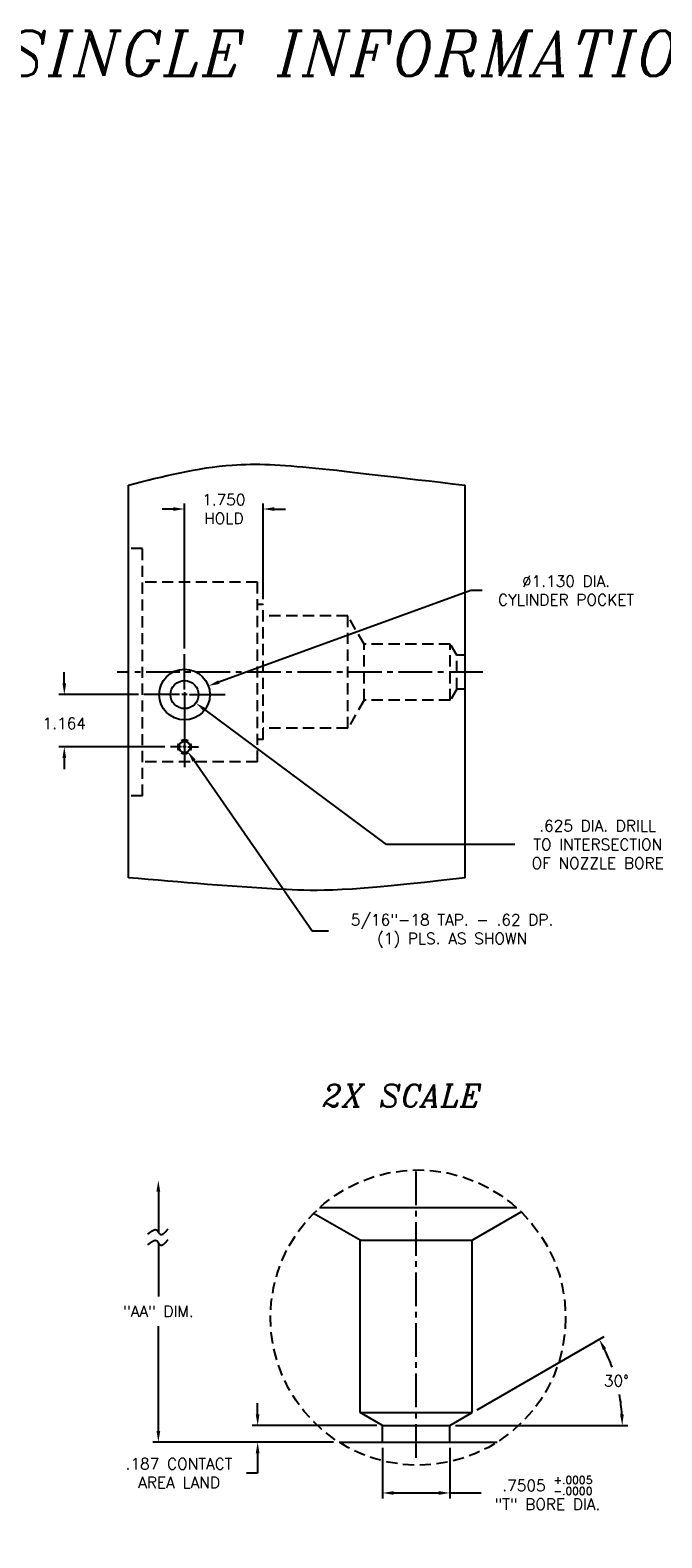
# Model space of a CAD drawing. Extents: x 51 to 167, y 63 to 98.
# Tile 3 of 4: x 110 to 124, y 64 to 98. Entities that reach past the tile are written whole.
import ezdxf
from ezdxf.enums import TextEntityAlignment as Align

# ---------------------------------------------------------------- set-up
doc = ezdxf.new("R2010")
doc.units = 0
doc.header["$MEASUREMENT"] = 0
doc.linetypes.add('CENTER2', pattern=[1.125, 0.75, -0.125, 0.125, -0.125])
doc.linetypes.add('HIDDEN', pattern=[0.375, 0.25, -0.125])
doc.layers.get('DEFPOINTS').update_dxf_attribs({"linetype": 'CONTINUOUS'})
for name, color, linetype in [('BORE_HIDDEN', 1, 'HIDDEN'), ('DIM_HIDDEN', 4, 'HIDDEN'), ('DIMENSIONS', 4, 'CONTINUOUS'), ('DSCV_BORE_CENTER', 22, 'CENTER2'), ('DSCV_BORE_SOLID', 1, 'CONTINUOUS'), ('NP_SHAPE_SOLID', 6, 'CONTINUOUS'), ('SCV200_BORE_CENTER', 22, 'CENTER2'), ('SCV200_BORE_SOLID', 1, 'CONTINUOUS')]:
    doc.layers.add(name, color=color, linetype=linetype)
doc.styles.add('ITALIC', font='italic.shx')
doc.styles.add('ROMANS', font='romans.shx')
doc.dimstyles.new('CATALOG', dxfattribs={"dimscale": 2, "dimtxt": 0.125, "dimasz": 0.125, "dimexe": 0.0625, "dimexo": 0.0625, "dimgap": 0.09, "dimtad": 0, "dimtih": 1, "dimtoh": 1, "dimdec": 3, "dimzin": 4, "dimdsep": 46, "dimtxsty": 'ROMANS', "dimcen": 0, "dimclrd": 256, "dimclre": 256, "dimclrt": 256, "dimadec": 0, "dimazin": 0, "dimtfac": 0.7, "dimtdec": 3, "dimtofl": 0, "dimtmove": 0, "dimatfit": 3, "dimfxl": 0, "dimtolj": 1, "dimtzin": 4, "dimlwd": -1, "dimlwe": -1, "dimarcsym": 0})
doc.dimstyles.new('CATALOG_2XSCALE', dxfattribs={"dimscale": 2, "dimtxt": 0.125, "dimasz": 0.125, "dimexe": 0.0625, "dimexo": 0.0625, "dimgap": 0.09, "dimtad": 0, "dimtih": 1, "dimtoh": 1, "dimdec": 3, "dimlfac": 0.5, "dimzin": 4, "dimdsep": 46, "dimtxsty": 'ROMANS', "dimcen": 0, "dimclrd": 256, "dimclre": 256, "dimclrt": 256, "dimadec": 0, "dimazin": 0, "dimtfac": 0.7, "dimtdec": 3, "dimtofl": 0, "dimtmove": 0, "dimatfit": 3, "dimfxl": 0, "dimtolj": 1, "dimtzin": 4, "dimlwd": -1, "dimlwe": -1, "dimarcsym": 0})

# ---------------------------------------------------------------- blocks, each defined once
blk = doc.blocks.new('*D20')
at = {"layer": 'DEFPOINTS', "color": 0}
for p in [(123.385, 67.622), (120.102, 67.243), (118.101, 66.955), (119.601, 66.955), (119.602, 66.955)]:
    blk.add_point(p, dxfattribs=at)
at = {"layer": 'DIMENSIONS'}
for p, q in [((120.21, 67.305), (123.037, 68.937)), ((119.727, 66.955), (123.568, 66.955))]:
    blk.add_line(p, q, dxfattribs=at)
for start, end in [(19.7682, 26.2681), (3.7301, 10.3344)]:
    blk.add_arc((119.602, 66.955), 3.841, start, end, dxfattribs=at)
for points in [[(123.01, 68.635), (123.083, 68.674), (122.928, 68.875)], [(123.476, 67.206), (123.393, 67.203), (123.443, 66.955)]]:
    blk.add_solid(points, dxfattribs=at)
at = {"layer": 'DIMENSIONS', "insert": (123.312, 67.949), "char_height": 0.25, "attachment_point": 5, "style": 'ROMANS'}
blk.add_mtext('\\A1;30° ', dxfattribs=at)
blk = doc.blocks.new('*D16')
at = {"layer": 'DEFPOINTS', "color": 0}
for p in [(118.101, 66.581), (119.602, 66.581), (119.602, 65.451)]:
    blk.add_point(p, dxfattribs=at)
at = {"layer": 'DIMENSIONS'}
for p, q in [((118.101, 66.456), (118.101, 65.326)), ((119.602, 66.456), (119.602, 65.326)), ((118.351, 65.451), (119.352, 65.451)), ((119.602, 65.451), (120.296, 65.451))]:
    blk.add_line(p, q, dxfattribs=at)
for points in [[(118.351, 65.492), (118.351, 65.409), (118.101, 65.451)], [(119.352, 65.492), (119.352, 65.409), (119.602, 65.451)]]:
    blk.add_solid(points, dxfattribs=at)
at = {"layer": 'DIMENSIONS', "insert": (121.774, 65.451), "char_height": 0.25, "attachment_point": 5, "style": 'ROMANS'}
blk.add_mtext('\\A1;\\A1;.7505 {\\H0.7x;\\S+.0005^ -.0000;\\P}"T" BORE DIA.', dxfattribs=at)
blk = doc.blocks.new('*D17')
at = {"layer": 'DEFPOINTS', "color": 0}
for p in [(115.319, 66.955), (118.101, 66.955), (117.133, 66.581)]:
    blk.add_point(p, dxfattribs=at)
at = {"layer": 'DIMENSIONS'}
for p, q in [((115.319, 67.205), (115.319, 67.455)), ((117.976, 66.955), (115.194, 66.955)), ((117.008, 66.581), (115.194, 66.581)), ((115.319, 66.331), (115.319, 65.893)), ((115.319, 65.893), (115.069, 65.893))]:
    blk.add_line(p, q, dxfattribs=at)
for points in [[(115.277, 67.205), (115.361, 67.205), (115.319, 66.955)], [(115.277, 66.331), (115.361, 66.331), (115.319, 66.581)]]:
    blk.add_solid(points, dxfattribs=at)
at = {"layer": 'DIMENSIONS', "insert": (113.568, 65.893), "char_height": 0.25, "attachment_point": 5, "style": 'ROMANS'}
blk.add_mtext('\\A1;.187 CONTACT\\PAREA LAND', dxfattribs=at)
blk = doc.blocks.new('*D27')
at = {"layer": 'DEFPOINTS', "color": 0}
for p in [(113.69, 82.069), (113.761, 81.966)]:
    blk.add_point(p, dxfattribs=at)
at = {"layer": 'DIMENSIONS'}
for p, q in [((116.53, 77.966), (113.903, 81.761)), ((116.899, 77.966), (116.53, 77.966))]:
    blk.add_line(p, q, dxfattribs=at)
blk.add_solid([(113.938, 81.784), (113.869, 81.737), (113.761, 81.966)], dxfattribs=at)
at = {"layer": 'DIMENSIONS', "insert": (119.65, 77.966), "char_height": 0.25, "attachment_point": 5, "style": 'ROMANS'}
blk.add_mtext('\\A1;5/16"-18 TAP. - .62 DP.\\P(1) PLS. AS SHOWN', dxfattribs=at)
blk = doc.blocks.new('*D28')
at = {"layer": 'DEFPOINTS', "color": 0}
for p in [(113.69, 83.233), (113.941, 83.047)]:
    blk.add_point(p, dxfattribs=at)
at = {"layer": 'DIMENSIONS'}
for p, q in [((118.191, 79.895), (114.142, 82.898)), ((121.048, 79.895), (118.191, 79.895))]:
    blk.add_line(p, q, dxfattribs=at)
blk.add_solid([(114.167, 82.931), (114.117, 82.865), (113.941, 83.047)], dxfattribs=at)
at = {"layer": 'DIMENSIONS', "insert": (122.895, 79.895), "char_height": 0.25, "attachment_point": 5, "style": 'ROMANS'}
blk.add_mtext('\\A1;.625 DIA. DRILL\\PTO INTERSECTION\\POF NOZZLE BORE', dxfattribs=at)
blk = doc.blocks.new('*D32')
at = {"layer": 'DEFPOINTS', "color": 0}
for p in [(113.69, 87.367), (115.44, 85.234), (113.69, 84.138)]:
    blk.add_point(p, dxfattribs=at)
at = {"layer": 'DIMENSIONS'}
for p, q in [((113.44, 87.367), (113.19, 87.367)), ((113.69, 84.263), (113.69, 87.492)), ((115.44, 85.359), (115.44, 87.492)), ((115.69, 87.367), (115.94, 87.367))]:
    blk.add_line(p, q, dxfattribs=at)
for points in [[(113.44, 87.408), (113.44, 87.325), (113.69, 87.367)], [(115.69, 87.408), (115.69, 87.325), (115.44, 87.367)]]:
    blk.add_solid(points, dxfattribs=at)
at = {"layer": 'DIMENSIONS', "insert": (114.565, 87.367), "char_height": 0.25, "attachment_point": 5, "style": 'ROMANS'}
blk.add_mtext('\\A1;1.750 \\PHOLD', dxfattribs=at)
blk = doc.blocks.new('*D33')
at = {"layer": 'DEFPOINTS', "color": 0}
for p in [(114.221, 83.426), (113.159, 83.04)]:
    blk.add_point(p, dxfattribs=at)
at = {"layer": 'DIMENSIONS'}
for p, q in [((120.068, 85.552), (114.456, 83.512)), ((120.318, 85.552), (120.068, 85.552))]:
    blk.add_line(p, q, dxfattribs=at)
blk.add_solid([(114.442, 83.551), (114.47, 83.472), (114.221, 83.426)], dxfattribs=at)
at = {"layer": 'DIMENSIONS', "insert": (122.189, 85.552), "char_height": 0.25, "attachment_point": 5, "style": 'ROMANS'}
blk.add_mtext('\\A1;∅1.130 DIA.\\PCYLINDER POCKET', dxfattribs=at)
blk = doc.blocks.new('*D34')
at = {"layer": 'DEFPOINTS', "color": 0}
for p in [(111.011, 83.233), (112.786, 83.233), (113.378, 82.069)]:
    blk.add_point(p, dxfattribs=at)
at = {"layer": 'DIMENSIONS'}
for p, q in [((111.011, 83.483), (111.011, 83.733)), ((112.661, 83.233), (110.886, 83.233)), ((113.253, 82.069), (110.886, 82.069)), ((111.011, 81.819), (111.011, 81.569))]:
    blk.add_line(p, q, dxfattribs=at)
for points in [[(110.97, 83.483), (111.053, 83.483), (111.011, 83.233)], [(110.97, 81.819), (111.053, 81.819), (111.011, 82.069)]]:
    blk.add_solid(points, dxfattribs=at)
at = {"layer": 'DIMENSIONS', "insert": (111.011, 82.592), "char_height": 0.25, "attachment_point": 5, "style": 'ROMANS'}
blk.add_mtext('\\A1;1.164 ', dxfattribs=at)

msp = doc.modelspace()

# ---------------------------------------------------------------- linework, layer by layer
at = {"layer": 'BORE_HIDDEN'}
for p, q in [((112.75207, 86.48707), (112.44007, 86.48707)), ((112.75207, 80.97907), (112.75207, 86.48707)), ((115.31507, 85.73595), (112.75207, 85.73595)), ((115.31507, 81.73595), (115.31507, 85.73595)), ((115.44007, 85.23645), (115.31507, 85.23645)), ((115.44007, 82.23545), (115.44007, 85.23645)), ((117.32923, 84.98595), (115.44007, 84.98595)), ((117.32923, 82.48595), (117.32923, 84.98595)), ((117.69007, 84.35807), (117.32923, 84.98307)), ((119.60888, 84.35807), (117.69007, 84.35807)), ((117.69007, 83.10807), (117.69007, 84.35807)), ((119.75307, 84.10832), (119.60888, 84.35807)), ((119.60888, 83.10807), (119.60888, 84.35807)), ((119.94007, 84.10832), (119.75307, 84.10832)), ((119.75307, 83.35782), (119.75307, 84.10832)), ((119.75307, 83.35782), (119.60888, 83.10807)), ((119.94007, 83.35782), (119.75307, 83.35782)), ((117.69007, 83.10807), (117.32923, 82.48307)), ((119.60888, 83.10807), (117.69007, 83.10807)), ((117.32923, 82.48595), (115.44007, 82.48595)), ((115.44007, 82.23545), (115.31507, 82.23545)), ((115.31507, 81.73595), (112.75207, 81.73595)), ((112.75207, 80.97907), (112.44007, 80.97907))]:
    msp.add_line(p, q, dxfattribs=at)
at = {"layer": 'DIM_HIDDEN'}
msp.add_circle((118.89307, 69.35778), 3.28803, dxfattribs=at)
at = {"layer": 'DIMENSIONS'}
for p, q in [((113.10682, 72.16518), (113.10682, 71.26582)), ((113.10682, 71.03011), (113.10682, 69.82671)), ((113.10682, 66.83061), (113.10682, 69.16909)), ((117.00783, 66.58061), (112.98182, 66.58061))]:
    msp.add_line(p, q, dxfattribs=at)
for points in [[(112.87155, 71.21371), (113.0779, 71.3021), (113.14668, 71.21371), (113.32356, 71.33157)], [(112.87155, 70.978), (113.0779, 71.06639), (113.14668, 70.978), (113.32356, 71.09585)]]:
    msp.add_spline(points, degree=3, dxfattribs=at)
for points in [[(113.06516, 72.16518), (113.14849, 72.16518), (113.10682, 72.41518)], [(113.06516, 66.83061), (113.14849, 66.83061), (113.10682, 66.58061)]]:
    msp.add_solid(points, dxfattribs=at)
at = {"layer": 'DSCV_BORE_CENTER'}
msp.add_line((120.33248, 83.73307), (112.19007, 83.73307), dxfattribs=at)
at = {"layer": 'DSCV_BORE_SOLID'}
for p, q in [((113.69007, 83.34707), (113.69007, 84.13757)), ((113.69007, 83.29007), (113.69007, 83.17607)), ((113.57607, 83.23307), (112.78557, 83.23307)), ((113.74707, 83.23307), (113.63307, 83.23307)), ((113.69007, 83.23307), (113.69007, 81.61958)), ((113.69007, 83.11907), (113.69007, 82.32857)), ((113.80407, 83.23307), (114.59457, 83.23307)), ((113.61894, 82.06907), (113.37807, 82.06907)), ((113.72564, 82.06907), (113.65451, 82.06907)), ((113.69007, 82.10464), (113.69007, 82.0335)), ((113.69007, 81.99794), (113.69007, 81.75707)), ((113.76121, 82.06907), (114.00207, 82.06907))]:
    msp.add_line(p, q, dxfattribs=at)
for centre, radius in [((113.69007, 83.23307), 0.3125), ((113.69007, 82.06907), 0.1248)]:
    msp.add_circle(centre, radius, dxfattribs=at)
for start, end in [(149.999997, 209.999999), (60.000002, 120.000003), (329.999934, 29.999922), (240.000007, 299.999995)]:
    msp.add_arc((113.69007, 82.06907), 0.156, start, end, dxfattribs=at)
at = {"layer": 'NP_SHAPE_SOLID'}
for p, q in [((112.44007, 79.15385), (112.44007, 87.9001)), ((119.94007, 79.15385), (119.94007, 87.9001)), ((117.13283, 66.58061), (120.65332, 66.58061))]:
    msp.add_line(p, q, dxfattribs=at)
for points, knots in [([(112.44007, 87.9001), (113.20614, 88.09539), (115.01819, 88.55735), (116.91351, 88.23794), (119.94007, 87.9001)], [0, 0, 0, 0, 2.3557209, 5.57224888, 5.57224888, 5.57224888, 5.57224888]), ([(119.94007, 79.15385), (117.28435, 78.83425), (115.43623, 78.89361), (113.61194, 79.05206), (112.44007, 79.15385)], [2.79467798, 2.79467798, 2.79467798, 2.79467798, 4.76297284, 8.29829261, 8.29829261, 8.29829261, 8.29829261])]:
    msp.add_open_spline(points, degree=3, knots=knots, dxfattribs=at)
at = {"layer": 'SCV200_BORE_CENTER'}
msp.add_line((118.85171, 66.23606), (118.85171, 72.64554), dxfattribs=at)
at = {"layer": 'SCV200_BORE_SOLID'}
for p, q in [((117.60171, 71.08061), (116.56468, 71.67935)), ((121.09202, 71.80231), (116.69413, 71.80231)), ((120.10171, 71.08061), (121.19099, 71.70952)), ((117.60171, 67.243), (117.60171, 71.08061)), ((117.60171, 71.08061), (120.10171, 71.08061)), ((120.10171, 67.24297), (120.10171, 71.08061)), ((118.10121, 66.95461), (117.60171, 67.243)), ((117.60171, 67.24298), (120.10171, 67.24297)), ((119.60222, 66.95461), (120.10171, 67.24297)), ((118.10121, 66.95461), (119.60122, 66.95461)), ((118.10121, 66.58061), (118.10121, 66.95461)), ((119.60222, 66.58061), (119.60222, 66.95461))]:
    msp.add_line(p, q, dxfattribs=at)
msp.add_circle((113.69007, 83.23307), 0.565, dxfattribs=at)

# ---------------------------------------------------------------- texts
at = {"layer": 'DIMENSIONS', "style": 'ITALIC'}
msp.add_text('2X SCALE', height=0.5, dxfattribs=at).set_placement((118.54219, 74.3008), align=Align.MIDDLE_CENTER)
at = {"layer": 'DIMENSIONS', "insert": (104.86687, 98.01484), "char_height": 1, "width": 48.2857, "attachment_point": 2, "style": 'ITALIC'}
msp.add_mtext('200 SERIES SCL-S LOW PROFILE SINGLE INFORMATION', dxfattribs=at)
at = {"layer": 'DIMENSIONS', "insert": (113.10682, 69.4979), "char_height": 0.25, "attachment_point": 5, "style": 'ROMANS'}
msp.add_mtext('\\A1;"AA" DIM.', dxfattribs=at)

# ---------------------------------------------------------------- dimensions: what is measured, and where the dimension line sits
at = {"layer": 'DIMENSIONS'}
dim = msp.add_linear_dim(base=(113.69007, 87.36655), p1=(115.44007, 85.23357), p2=(113.69007, 84.13757), text='<>\\PHOLD', dimstyle='CATALOG', override={"dimpost": ' '}, dxfattribs=at)
dim.commit()
dim.dimension.update_dxf_attribs({"geometry": '*D32', "text_midpoint": (114.56507, 87.36655)})
dim = msp.add_diameter_dim_2p(p1=(113.15908, 83.04), p2=(114.22106, 83.42614), text='<>DIA.\\PCYLINDER POCKET', dimstyle='CATALOG', override={"dimpost": ' '}, dxfattribs=at)
dim.commit()
dim.dimension.update_dxf_attribs({"geometry": '*D33', "text_midpoint": (122.18854, 85.5521), "dimtype": 163})
dim = msp.add_linear_dim(base=(111.01144, 83.23307), p1=(113.37807, 82.06907), p2=(112.78557, 83.23307), angle=90, dimstyle='CATALOG', override={"dimpost": ' '}, dxfattribs=at)
dim.commit()
dim.dimension.update_dxf_attribs({"geometry": '*D34', "text_midpoint": (111.01144, 82.59205), "dimtype": 160})
for center, mpoint, text, picture, middle in [((113.69007, 83.23307), (113.94107, 83.0469), '.625 DIA. DRILL\\PTO INTERSECTION\\POF NOZZLE BORE', '*D28', (122.89507, 79.89471)), ((113.69007, 82.06907), (113.76121, 81.96629), '5/16"-18 TAP. - .62 DP.\\P(1) PLS. AS SHOWN', '*D27', (119.65021, 77.96595))]:
    dim = msp.add_radius_dim(center=center, mpoint=mpoint, text=text, dimstyle='CATALOG', override={"dimpost": ' '}, dxfattribs=at)
    dim.commit()
    dim.dimension.update_dxf_attribs({"geometry": picture, "text_midpoint": middle, "dimtype": 164})
dim = msp.add_angular_dim_2l(base=(123.38462, 67.62151), line1=((119.60222, 66.95461), (120.10171, 67.24297)), line2=((118.10121, 66.95461), (119.60122, 66.95461)), dimstyle='CATALOG', override={"dimdec": 0, "dimpost": ' ', "dimazin": 1}, dxfattribs=at)
dim.commit()
dim.dimension.update_dxf_attribs({"geometry": '*D20', "text_midpoint": (123.31211, 67.94861)})
dim = msp.add_linear_dim(base=(115.31913, 66.95461), p1=(117.13283, 66.58061), p2=(118.10121, 66.95461), angle=90, text='<>CONTACT\\PAREA LAND', dimstyle='CATALOG_2XSCALE', override={"dimpost": ' '}, dxfattribs=at)
dim.commit()
dim.dimension.update_dxf_attribs({"geometry": '*D17', "text_midpoint": (113.5677, 65.89273), "dimtype": 160})
dim = msp.add_linear_dim(base=(119.60222, 65.45067), p1=(118.10121, 66.58061), p2=(119.60222, 66.58061), text='\\A1;<>{\\H0.7x;\\S+.0005^ -.0000;\\P}"T" BORE DIA.', dimstyle='CATALOG_2XSCALE', override={"dimdec": 4, "dimpost": ' '}, dxfattribs=at)
dim.commit()
dim.dimension.update_dxf_attribs({"geometry": '*D16', "text_midpoint": (121.77404, 65.45067), "dimtype": 160})

doc.saveas('drawing.dxf')
